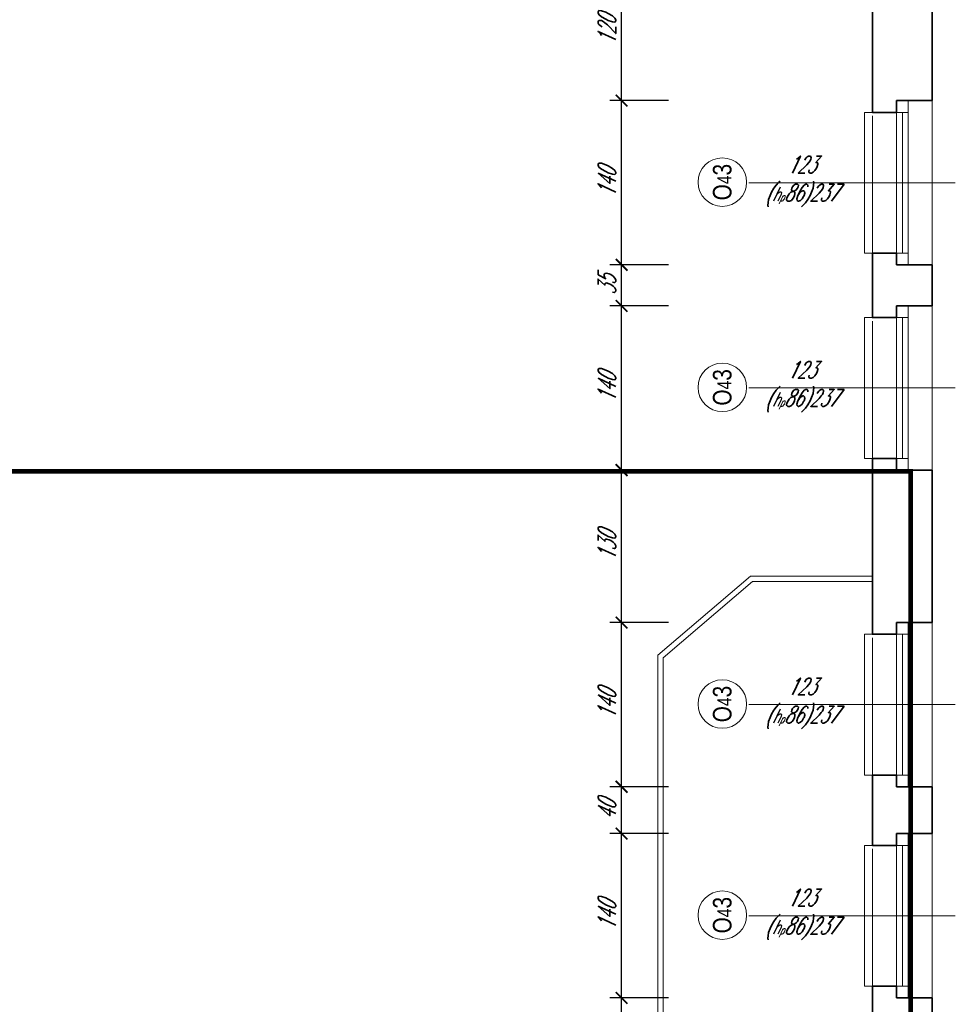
# Model space of a CAD drawing. Header units: millimetres. Extents: x 402 to 79005, y -7782 to 89952.
# Tile 67 of 256: x 26044 to 26842, y 15381 to 16220. Entities that reach past the tile are written whole.
import ezdxf

# ---------------------------------------------------------------- set-up
doc = ezdxf.new("R2010")
doc.units = ezdxf.units.MM
doc.header["$LTSCALE"] = 10
doc.linetypes.add('DASHED', pattern=[19.05, 12.7, -6.35])
doc.layers.get('0').update_dxf_attribs({"lineweight": 0})
doc.layers.get('Defpoints').update_dxf_attribs({"color": 253})
for name, color, linetype, lineweight in [('01 parter - ściany', 253, 'Continuous', 35), ('03-01_okna', 253, 'Continuous', 15), ('04-1_widok', 253, 'Continuous', 5), ('05-01_wymiary', 253, 'Continuous', 5), ('05-03_opis', 253, 'Continuous', 5), ('0_A_GRANICA OPRACOWANIA', 1, 'Continuous', 0), ('0_A_ŚCIANY ', 253, 'Continuous', 30)]:
    doc.layers.add(name, color=color, linetype=linetype, lineweight=lineweight)
doc.styles.add('ariel', font='ARIAL.TTF', dxfattribs={"width": 0.8})
doc.styles.add('ariel_wym', font='simplex.shx', dxfattribs={"width": 0.65, "oblique": 25})
doc.dimstyles.new('ariel 50', dxfattribs={"dimtxt": 15, "dimasz": 10, "dimexe": 10, "dimexo": 0, "dimgap": 5, "dimtad": 1, "dimdec": 1, "dimrnd": 0.5, "dimtxsty": 'ariel_wym', "dimblk": 'ARCHTICK', "dimcen": 2.5, "dimdle": 15, "dimazin": 0, "dimtfac": 1, "dimtdec": 1, "dimtix": 1, "dimtmove": 0, "dimatfit": 3, "dimldrblk": 'DOT', "dimfxl": 0, "dimarcsym": 0})

# ---------------------------------------------------------------- blocks, each defined once
blk = doc.blocks.new('_ArchTick')
at = {"color": 0, "linetype": 'ByBlock', "const_width": 0.15}
blk.add_lwpolyline([(-0.5, -0.5), (0.5, 0.5)], dxfattribs=at)
blk = doc.blocks.new('*D3140')
at = {"layer": '05-01_wymiary', "color": 0, "lineweight": -2}
for p, q in [((26557.25, 15371.4), (26557.25, 15541.4)), ((26597.25, 15526.4), (26547.25, 15526.4)), ((26597.25, 15386.4), (26547.25, 15386.4))]:
    blk.add_line(p, q, dxfattribs=at)
at = {"layer": 'Defpoints', "color": 0, "lineweight": 0}
for p in [(26557.25, 15526.4), (26822.23, 15526.4), (26822.23, 15386.4)]:
    blk.add_point(p, dxfattribs=at)
at = {"layer": '05-01_wymiary', "color": 0, "lineweight": -2, "xscale": 10, "yscale": 10, "zscale": 10}
for p, rotation in [((26557.25, 15526.4), 90), ((26557.25, 15386.4), 270)]:
    blk.add_blockref('_ArchTick', p, dxfattribs=dict(at, rotation=rotation))
at = {"layer": '05-01_wymiary', "color": 0, "insert": (26544.75, 15456.4), "char_height": 15, "attachment_point": 5, "rotation": 90, "style": 'ariel_wym'}
blk.add_mtext('140', dxfattribs=at)
blk = doc.blocks.new('_Dot')
at = {"color": 0, "linetype": 'ByBlock', "lineweight": -2}
blk.add_line((-0.5, 0), (-1, 0), dxfattribs=at)
at = {"color": 0, "linetype": 'ByBlock', "const_width": 0.5}
blk.add_lwpolyline([(-0.25, 0, 1), (0.25, 0, 1)], format="xyb", close=True, dxfattribs=at)
blk = doc.blocks.new('*D3141')
at = {"layer": '05-01_wymiary', "color": 0, "lineweight": -2}
for p, q in [((26557.25, 15511.4), (26557.25, 15581.4)), ((26597.25, 15566.4), (26547.25, 15566.4)), ((26597.25, 15526.4), (26547.25, 15526.4))]:
    blk.add_line(p, q, dxfattribs=at)
at = {"layer": 'Defpoints', "color": 0, "lineweight": 0}
for p in [(26557.25, 15566.4), (26822.23, 15566.4), (26822.23, 15526.4)]:
    blk.add_point(p, dxfattribs=at)
at = {"layer": '05-01_wymiary', "color": 0, "lineweight": -2, "xscale": 10, "yscale": 10, "zscale": 10}
for p, rotation in [((26557.25, 15566.4), 90), ((26557.25, 15526.4), 270)]:
    blk.add_blockref('_ArchTick', p, dxfattribs=dict(at, rotation=rotation))
at = {"layer": '05-01_wymiary', "color": 0, "insert": (26544.75, 15546.4), "char_height": 15, "attachment_point": 5, "rotation": 90, "style": 'ariel_wym'}
blk.add_mtext('40', dxfattribs=at)
blk = doc.blocks.new('*D3142')
at = {"layer": '05-01_wymiary', "color": 0, "lineweight": -2}
for p, q in [((26557.25, 15551.4), (26557.25, 15721.4)), ((26597.25, 15706.4), (26547.25, 15706.4)), ((26597.25, 15566.4), (26547.25, 15566.4))]:
    blk.add_line(p, q, dxfattribs=at)
at = {"layer": 'Defpoints', "color": 0, "lineweight": 0}
for p in [(26557.25, 15706.4), (26822.23, 15706.4), (26822.23, 15566.4)]:
    blk.add_point(p, dxfattribs=at)
at = {"layer": '05-01_wymiary', "color": 0, "lineweight": -2, "xscale": 10, "yscale": 10, "zscale": 10}
for p, rotation in [((26557.25, 15706.4), 90), ((26557.25, 15566.4), 270)]:
    blk.add_blockref('_ArchTick', p, dxfattribs=dict(at, rotation=rotation))
at = {"layer": '05-01_wymiary', "color": 0, "insert": (26544.75, 15636.4), "char_height": 15, "attachment_point": 5, "rotation": 90, "style": 'ariel_wym'}
blk.add_mtext('140', dxfattribs=at)
blk = doc.blocks.new('*D3143')
at = {"layer": '05-01_wymiary', "color": 0, "lineweight": -2}
for p, q in [((26557.25, 15691.4), (26557.25, 15851.4)), ((26597.25, 15836.4), (26547.25, 15836.4)), ((26597.25, 15706.4), (26547.25, 15706.4))]:
    blk.add_line(p, q, dxfattribs=at)
at = {"layer": 'Defpoints', "color": 0, "lineweight": 0}
for p in [(26557.25, 15836.4), (26822.23, 15836.4), (26822.23, 15706.4)]:
    blk.add_point(p, dxfattribs=at)
at = {"layer": '05-01_wymiary', "color": 0, "lineweight": -2, "xscale": 10, "yscale": 10, "zscale": 10}
for p, rotation in [((26557.25, 15836.4), 90), ((26557.25, 15706.4), 270)]:
    blk.add_blockref('_ArchTick', p, dxfattribs=dict(at, rotation=rotation))
at = {"layer": '05-01_wymiary', "color": 0, "insert": (26544.75, 15771.4), "char_height": 15, "attachment_point": 5, "rotation": 90, "style": 'ariel_wym'}
blk.add_mtext('130', dxfattribs=at)
blk = doc.blocks.new('*D3144')
at = {"layer": '05-01_wymiary', "color": 0, "lineweight": -2}
for p, q in [((26557.25, 15821.4), (26557.25, 15991.4)), ((26597.25, 15976.4), (26547.25, 15976.4)), ((26597.25, 15836.4), (26547.25, 15836.4))]:
    blk.add_line(p, q, dxfattribs=at)
at = {"layer": 'Defpoints', "color": 0, "lineweight": 0}
for p in [(26557.25, 15976.4), (26822.23, 15976.4), (26822.23, 15836.4)]:
    blk.add_point(p, dxfattribs=at)
at = {"layer": '05-01_wymiary', "color": 0, "lineweight": -2, "xscale": 10, "yscale": 10, "zscale": 10}
for p, rotation in [((26557.25, 15976.4), 90), ((26557.25, 15836.4), 270)]:
    blk.add_blockref('_ArchTick', p, dxfattribs=dict(at, rotation=rotation))
at = {"layer": '05-01_wymiary', "color": 0, "insert": (26544.75, 15906.4), "char_height": 15, "attachment_point": 5, "rotation": 90, "style": 'ariel_wym'}
blk.add_mtext('140', dxfattribs=at)
blk = doc.blocks.new('*D3145')
at = {"layer": '05-01_wymiary', "color": 0, "lineweight": -2}
for p, q in [((26557.25, 15961.4), (26557.25, 16026.4)), ((26597.25, 16011.4), (26547.25, 16011.4)), ((26597.25, 15976.4), (26547.25, 15976.4))]:
    blk.add_line(p, q, dxfattribs=at)
at = {"layer": 'Defpoints', "color": 0, "lineweight": 0}
for p in [(26557.25, 16011.4), (26822.23, 16011.4), (26822.23, 15976.4)]:
    blk.add_point(p, dxfattribs=at)
at = {"layer": '05-01_wymiary', "color": 0, "lineweight": -2, "xscale": 10, "yscale": 10, "zscale": 10}
for p, rotation in [((26557.25, 16011.4), 90), ((26557.25, 15976.4), 270)]:
    blk.add_blockref('_ArchTick', p, dxfattribs=dict(at, rotation=rotation))
at = {"layer": '05-01_wymiary', "color": 0, "insert": (26544.75, 15993.9), "char_height": 15, "attachment_point": 5, "rotation": 90, "style": 'ariel_wym'}
blk.add_mtext('35', dxfattribs=at)
blk = doc.blocks.new('*D3146')
at = {"layer": '05-01_wymiary', "color": 0, "lineweight": -2}
for p, q in [((26557.25, 15996.4), (26557.25, 16166.4)), ((26597.25, 16151.4), (26547.25, 16151.4)), ((26597.25, 16011.4), (26547.25, 16011.4))]:
    blk.add_line(p, q, dxfattribs=at)
at = {"layer": 'Defpoints', "color": 0, "lineweight": 0}
for p in [(26557.25, 16151.4), (26822.23, 16151.4), (26822.23, 16011.4)]:
    blk.add_point(p, dxfattribs=at)
at = {"layer": '05-01_wymiary', "color": 0, "lineweight": -2, "xscale": 10, "yscale": 10, "zscale": 10}
for p, rotation in [((26557.25, 16151.4), 90), ((26557.25, 16011.4), 270)]:
    blk.add_blockref('_ArchTick', p, dxfattribs=dict(at, rotation=rotation))
at = {"layer": '05-01_wymiary', "color": 0, "insert": (26544.75, 16081.4), "char_height": 15, "attachment_point": 5, "rotation": 90, "style": 'ariel_wym'}
blk.add_mtext('140', dxfattribs=at)
blk = doc.blocks.new('*D3147')
at = {"layer": '05-01_wymiary', "color": 0, "lineweight": -2}
for p, q in [((26557.25, 16136.4), (26557.25, 16286.4)), ((26597.25, 16271.4), (26547.25, 16271.4)), ((26597.25, 16151.4), (26547.25, 16151.4))]:
    blk.add_line(p, q, dxfattribs=at)
at = {"layer": 'Defpoints', "color": 0, "lineweight": 0}
for p in [(26557.25, 16271.4), (26822.23, 16271.4), (26822.23, 16151.4)]:
    blk.add_point(p, dxfattribs=at)
at = {"layer": '05-01_wymiary', "color": 0, "lineweight": -2, "xscale": 10, "yscale": 10, "zscale": 10}
for p, rotation in [((26557.25, 16271.4), 90), ((26557.25, 16151.4), 270)]:
    blk.add_blockref('_ArchTick', p, dxfattribs=dict(at, rotation=rotation))
at = {"layer": '05-01_wymiary', "color": 0, "insert": (26544.75, 16211.4), "char_height": 15, "attachment_point": 5, "rotation": 90, "style": 'ariel_wym'}
blk.add_mtext('120', dxfattribs=at)

msp = doc.modelspace()

# ---------------------------------------------------------------- linework, layer by layer
at = {"layer": '01 parter - ściany'}
for p, q in [((26771.23, 16271.4), (26771.23, 16151.4)), ((26822.23, 16271.4), (26822.23, 16167.4)), ((26822.23, 16167.4), (26822.23, 16151.4)), ((26791.73, 16151.4), (26822.23, 16151.4)), ((26771.23, 16011.4), (26771.23, 15976.4)), ((26822.23, 16011.4), (26791.73, 16011.4)), ((26822.23, 16011.4), (26822.23, 15976.4)), ((26791.73, 15976.4), (26822.23, 15976.4)), ((26771.23, 15836.4), (26771.23, 15706.4)), ((26791.73, 15836.4), (26822.23, 15836.4)), ((26822.23, 15836.4), (26822.23, 15706.4)), ((26791.73, 15706.4), (26822.23, 15706.4)), ((26771.23, 15566.4), (26771.23, 15526.4)), ((26791.73, 15566.4), (26822.23, 15566.4)), ((26822.23, 15566.4), (26822.23, 15526.4)), ((26791.73, 15526.4), (26822.23, 15526.4)), ((26771.23, 15386.4), (26771.23, 15231.4)), ((26791.73, 15386.4), (26822.23, 15386.4)), ((26822.23, 15386.4), (26822.23, 15231.4))]:
    msp.add_line(p, q, dxfattribs=at)
for points in [[(26791.73, 16151.4), (26791.73, 16141.4), (26771.23, 16141.4), (26771.23, 16151.4)], [(26791.73, 16011.4), (26791.73, 16021.4), (26771.23, 16021.4), (26771.23, 16011.4)], [(26791.73, 15976.4), (26791.73, 15966.4), (26771.23, 15966.4), (26771.23, 15976.4)], [(26791.73, 15836.4), (26791.73, 15846.4), (26771.23, 15846.4), (26771.23, 15836.4)], [(26791.73, 15706.4), (26791.73, 15696.4), (26771.23, 15696.4), (26771.23, 15706.4)], [(26791.73, 15566.4), (26791.73, 15576.4), (26771.23, 15576.4), (26771.23, 15566.4)], [(26791.73, 15526.4), (26791.73, 15516.4), (26771.23, 15516.4), (26771.23, 15526.4)], [(26791.73, 15386.4), (26791.73, 15396.4), (26771.23, 15396.4), (26771.23, 15386.4)]]:
    msp.add_lwpolyline(points, dxfattribs=at)
at = {"layer": '03-01_okna', "linetype": 'DASHED'}
for p, q in [((26771.23, 16011.4), (26771.23, 16151.4)), ((26771.23, 15836.4), (26771.23, 15976.4)), ((26771.23, 15566.4), (26771.23, 15706.4)), ((26771.23, 15386.4), (26771.23, 15526.4))]:
    msp.add_line(p, q, dxfattribs=at)
at = {"layer": '03-01_okna', "linetype": 'Continuous', "lineweight": 0}
for p, q in [((26791.73, 16011.4), (26791.73, 16151.4)), ((26801.73, 16011.4), (26801.73, 16151.4)), ((26801.73, 16151.4), (26801.73, 16141.4)), ((26801.73, 16141.4), (26791.73, 16141.4)), ((26796.73, 16021.4), (26796.73, 16141.4)), ((26801.73, 16021.4), (26791.73, 16021.4)), ((26801.73, 16011.4), (26801.73, 16021.4)), ((26791.73, 15836.4), (26791.73, 15976.4)), ((26801.73, 15836.4), (26801.73, 15976.4)), ((26801.73, 15976.4), (26801.73, 15966.4)), ((26801.73, 15966.4), (26791.73, 15966.4)), ((26796.73, 15846.4), (26796.73, 15966.4)), ((26801.73, 15846.4), (26791.73, 15846.4)), ((26801.73, 15836.4), (26801.73, 15846.4)), ((26791.73, 15566.4), (26791.73, 15706.4)), ((26801.73, 15566.4), (26801.73, 15706.4)), ((26801.73, 15706.4), (26801.73, 15696.4)), ((26801.73, 15696.4), (26791.73, 15696.4)), ((26796.73, 15576.4), (26796.73, 15696.4)), ((26801.73, 15576.4), (26791.73, 15576.4)), ((26801.73, 15566.4), (26801.73, 15576.4)), ((26791.73, 15386.4), (26791.73, 15526.4)), ((26801.73, 15386.4), (26801.73, 15526.4)), ((26801.73, 15526.4), (26801.73, 15516.4)), ((26801.73, 15516.4), (26791.73, 15516.4)), ((26796.73, 15396.4), (26796.73, 15516.4)), ((26801.73, 15396.4), (26791.73, 15396.4)), ((26801.73, 15386.4), (26801.73, 15396.4))]:
    msp.add_line(p, q, dxfattribs=at)
for points in [[(26771.23, 16141.4), (26764.48, 16141.4), (26764.48, 16021.4), (26771.23, 16021.4)], [(26771.23, 15966.4), (26764.48, 15966.4), (26764.48, 15846.4), (26771.23, 15846.4)], [(26771.23, 15696.4), (26764.48, 15696.4), (26764.48, 15576.4), (26771.23, 15576.4)], [(26771.23, 15516.4), (26764.48, 15516.4), (26764.48, 15396.4), (26771.23, 15396.4)]]:
    msp.add_lwpolyline(points, dxfattribs=at)
at = {"layer": '04-1_widok'}
for p, q in [((26822.23, 16011.4), (26822.23, 16151.4)), ((26822.23, 15836.4), (26822.23, 15976.4)), ((26822.23, 15566.4), (26822.23, 15706.4)), ((26822.23, 15386.4), (26822.23, 15526.4))]:
    msp.add_line(p, q, dxfattribs=at)
at = {"layer": '05-03_opis', "lineweight": 0}
for p, q in [((26841.86, 16081.4), (26665.85, 16081.4)), ((26841.86, 15906.4), (26665.85, 15906.4)), ((26841.86, 15636.4), (26665.85, 15636.4)), ((26841.86, 15456.4), (26665.85, 15456.4))]:
    msp.add_line(p, q, dxfattribs=at)
for centre in [(26643.16, 16081.9), (26643.16, 15906.9), (26643.16, 15636.9), (26643.16, 15456.9)]:
    msp.add_circle(centre, 20.69, dxfattribs=at)
at = {"layer": '0_A_GRANICA OPRACOWANIA', "color": 1, "linetype": 'DASHED', "const_width": 4}
msp.add_lwpolyline([(25790.69, 15835.23), (26803.78, 15835.23), (26803.78, 14441.31), (25790.69, 14441.31)], close=True, dxfattribs=at)
at = {"layer": '0_A_ŚCIANY ', "lineweight": 0}
for points in [[(26667.26, 15745.83), (26588.15, 15678.48)], [(26668.91, 15741.33), (26592.65, 15676.4)], [(26771.23, 15745.83), (26667.26, 15745.83)], [(26668.91, 15741.33), (26771.23, 15741.33)], [(25997.15, 15377.48), (25997.15, 14910.9), (26588.15, 14910.9), (26588.15, 15678.48)], [(26465.65, 14906.4), (26592.65, 14906.4), (26592.65, 15676.4)]]:
    msp.add_lwpolyline(points, dxfattribs=at)

# ---------------------------------------------------------------- texts
at = {"layer": '05-03_opis', "lineweight": 0, "char_height": 14.4, "width": 62.6613, "attachment_point": 5, "style": 'ariel_wym'}
for insert in [(26710.73, 16082.47), (26710.73, 15907.47), (26710.73, 15637.47), (26710.73, 15457.47)]:
    msp.add_mtext('123\\P({\\H0.8333x;h\\H0.6x;p}86)237', dxfattribs=dict(at, insert=insert))
at = {"layer": '05-03_opis', "lineweight": 0, "char_height": 15.84, "width": 75.1935, "attachment_point": 5, "rotation": 90, "style": 'ariel'}
for insert in [(26643.16, 16081.9), (26643.16, 15906.9), (26643.16, 15636.9), (26643.16, 15456.9)]:
    msp.add_mtext('O{\\H0.7576x;4}3', dxfattribs=dict(at, insert=insert))

# ---------------------------------------------------------------- dimensions: what is measured, and where the dimension line sits
at = {"layer": '05-01_wymiary'}
for base, p1, p2, picture, middle in [((26557.25, 16271.4), (26822.23, 16151.4), (26822.23, 16271.4), '*D3147', (26544.75, 16211.4)), ((26557.25, 16151.4), (26822.23, 16011.4), (26822.23, 16151.4), '*D3146', (26544.75, 16081.4)), ((26557.25, 16011.4), (26822.23, 15976.4), (26822.23, 16011.4), '*D3145', (26544.75, 15993.9)), ((26557.25, 15976.4), (26822.23, 15836.4), (26822.23, 15976.4), '*D3144', (26544.75, 15906.4)), ((26557.25, 15836.4), (26822.23, 15706.4), (26822.23, 15836.4), '*D3143', (26544.75, 15771.4)), ((26557.25, 15706.4), (26822.23, 15566.4), (26822.23, 15706.4), '*D3142', (26544.75, 15636.4)), ((26557.25, 15566.4), (26822.23, 15526.4), (26822.23, 15566.4), '*D3141', (26544.75, 15546.4)), ((26557.25, 15526.4), (26822.23, 15386.4), (26822.23, 15526.4), '*D3140', (26544.75, 15456.4))]:
    dim = msp.add_linear_dim(base=base, p1=p1, p2=p2, angle=90, dimstyle='ariel 50', dxfattribs=at)
    dim.commit()
    dim.dimension.update_dxf_attribs({"geometry": picture, "text_midpoint": middle})

doc.saveas('drawing.dxf')
